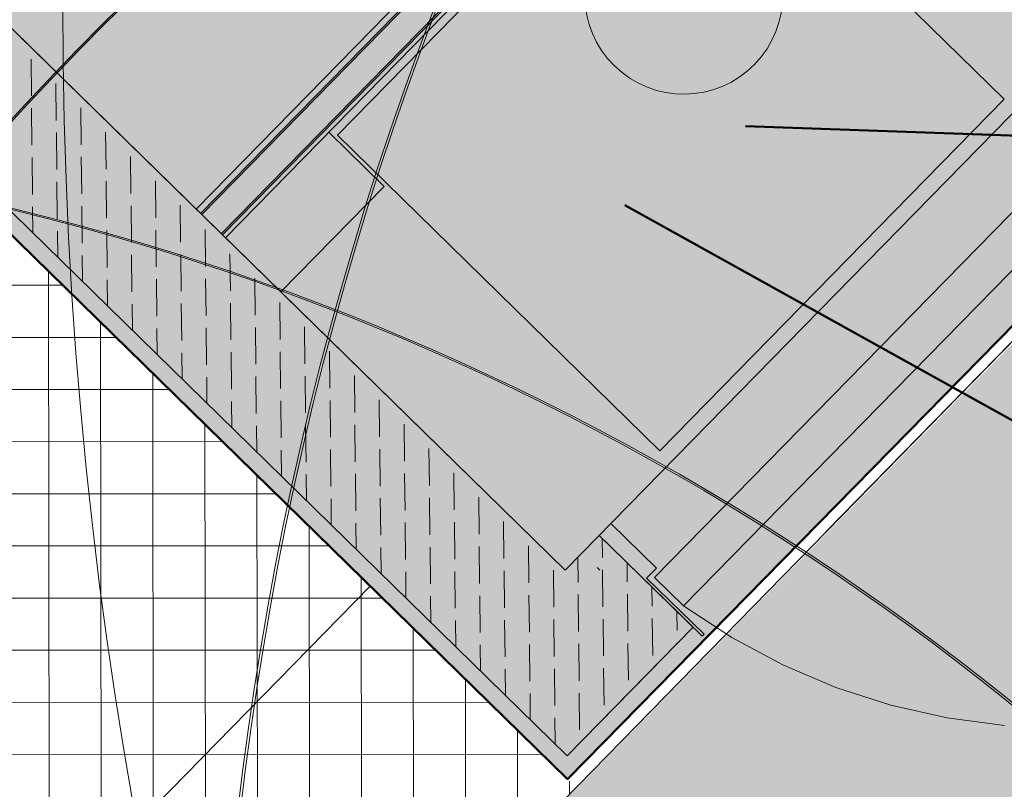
# Model space of a CAD drawing. Header units: metres. Extents: x 5507792 to 5507956, y 5948884 to 5948992.
# Tile 14 of 24: x 5507915.67 to 5507916.87, y 5948941.703 to 5948942.641. Entities that reach past the tile are written whole.
import ezdxf
from ezdxf.xclip import XClip

# ---------------------------------------------------------------- set-up
doc = ezdxf.new("R2010")
doc.units = ezdxf.units.M
doc.header["$XCLIPFRAME"] = 2
doc.linetypes.add('L_0_06', pattern=[2, 1.5, -0.5])
doc.layers.get('0').update_dxf_attribs({"linetype": 'CONTINUOUS', "lineweight": 18})
doc.layers.add('0_legenda', color=7, linetype='CONTINUOUS', lineweight=5, true_color=0x000000)
for name, color, linetype, lineweight in [('1_nawierzchnie', 253, 'CONTINUOUS', 5), ('1_roslinnosc', 102, 'CONTINUOUS', 5), ('_MO-KS-kanał', 30, 'CONTINUOUS', 50), ('_MO-toaleta', 7, 'CONTINUOUS', 9), ('_MO-W-wodociąg', 5, 'CONTINUOUS', 50), ('OT_Budowle', 7, 'CONTINUOUS', 18), ('OT_Komunikacja', 7, 'CONTINUOUS', 18), ('OTKU', 7, 'CONTINUOUS', 13)]:
    doc.layers.add(name, color=color, linetype=linetype, lineweight=lineweight)
doc.layers.add('Elektryka', color=1, linetype='CONTINUOUS')

# ---------------------------------------------------------------- blocks, each defined once
blk = doc.blocks.new('MF1079_15')
at = {"color": 9, "linetype": 'Continuous', "lineweight": -2}
for p, q in [((218.9973316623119, 209.0049500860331), (219.0273304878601, 209.0342546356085)), ((221.1193442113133, 209.0049500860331), (221.1483359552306, 209.0342546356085)), ((223.2403496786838, 209.0049500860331), (223.2693414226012, 209.0342546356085)), ((225.3613398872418, 209.0049500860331), (225.3913539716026, 209.0342546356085)), ((227.4833524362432, 209.0049500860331), (227.5123441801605, 209.0342546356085)), ((217.6453398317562, 207.6526530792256), (218.4673320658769, 208.4746529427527)), ((218.9973316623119, 206.8836470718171), (220.5883375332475, 208.4746529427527)), ((221.1193442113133, 206.8836470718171), (222.7103500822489, 208.4746529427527)), ((223.2403496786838, 206.8836470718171), (224.8313402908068, 208.4746529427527)), ((225.3613398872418, 206.8836470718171), (226.9523457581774, 208.4746529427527)), ((227.4833524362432, 206.8836470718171), (228.6133590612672, 208.0140504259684)), ((217.6453398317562, 205.5312508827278), (218.4673320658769, 206.3532507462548)), ((218.9973316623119, 204.7622448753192), (220.5883375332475, 206.3532507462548)), ((221.1193442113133, 204.7622448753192), (222.7103500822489, 206.3532507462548)), ((223.2403496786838, 204.7622448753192), (224.8313402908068, 206.3532507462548)), ((225.3613398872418, 204.7622448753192), (226.9523457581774, 206.3532507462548)), ((227.4833524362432, 204.7622448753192), (228.6133590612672, 205.8927474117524)), ((217.6453398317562, 203.4098410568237), (218.4673320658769, 204.2319477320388)), ((218.9973316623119, 202.6409418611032), (220.5883375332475, 204.2319477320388)), ((221.1193442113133, 202.6409418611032), (222.7103500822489, 204.2319477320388)), ((223.2403496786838, 202.6409418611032), (224.8313402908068, 204.2319477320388)), ((225.3613398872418, 202.6409418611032), (226.9523457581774, 204.2319477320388)), ((227.4833524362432, 202.6409418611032), (228.6133590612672, 203.7713452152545)), ((217.6453398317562, 201.288339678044), (218.4673320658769, 202.1106447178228)), ((219.5123318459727, 201.0342423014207), (220.5883375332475, 202.1106447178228)), ((221.1193442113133, 200.5196388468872), (222.7103500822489, 202.1106447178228)), ((223.2403496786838, 200.5196388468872), (224.8313402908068, 202.1106447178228)), ((225.3613398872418, 200.5196388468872), (226.9523457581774, 202.1106447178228)), ((227.4833524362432, 200.5196388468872), (228.6133590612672, 201.6500422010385)), ((221.1193442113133, 198.3983358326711), (222.7103500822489, 199.9893417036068)), ((223.2403496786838, 198.3983358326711), (224.8313402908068, 199.9893417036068)), ((225.3613398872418, 198.3983358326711), (226.9523457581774, 199.9893417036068)), ((227.4833524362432, 198.3983358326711), (228.6133590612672, 199.5287391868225)), ((221.1193442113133, 196.2769336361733), (222.7103500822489, 197.8680386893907)), ((223.2403496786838, 196.2769336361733), (224.8313402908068, 197.8680386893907)), ((225.3613398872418, 196.2769336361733), (226.9523457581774, 197.8680386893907)), ((227.4833524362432, 196.2769336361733), (228.6133590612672, 197.4074361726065)), ((221.1193442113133, 194.1559281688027), (222.7103500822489, 195.7469340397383)), ((223.2403496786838, 194.1559281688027), (224.8313402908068, 195.7469340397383)), ((225.3613398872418, 194.1559281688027), (226.9523457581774, 195.7469340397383)), ((227.4833524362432, 194.1559281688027), (228.6133590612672, 195.2859347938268)), ((221.1193442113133, 192.0339232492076), (222.7103500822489, 193.6249291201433)), ((223.2403496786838, 192.0339232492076), (224.8313402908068, 193.6249291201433)), ((225.3613398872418, 192.0339232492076), (226.9523457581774, 193.6249291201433)), ((227.4833524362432, 192.0339232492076), (228.6133590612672, 193.1649293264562)), ((221.1193442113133, 189.9129254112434), (222.7103500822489, 191.5039236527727)), ((223.2403496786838, 189.9129254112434), (224.8313402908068, 191.5039236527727)), ((225.3613398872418, 189.9129254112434), (226.9523457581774, 191.5039236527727)), ((227.4833524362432, 189.9129254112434), (228.6133590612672, 191.0439238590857)), ((221.1193442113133, 187.7919199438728), (222.7103500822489, 189.3829258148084)), ((223.2403496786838, 187.7919199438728), (224.8313402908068, 189.3829258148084)), ((225.3613398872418, 187.7919199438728), (226.9523457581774, 189.3829258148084)), ((227.4833524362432, 187.7919199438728), (228.6133590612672, 188.9219189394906)), ((221.1193442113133, 185.6699150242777), (222.7103500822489, 187.2609208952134)), ((223.2403496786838, 185.6699150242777), (224.8313402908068, 187.2609208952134)), ((225.3613398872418, 185.6699150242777), (226.9523457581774, 187.2609208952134)), ((227.4833524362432, 185.6699150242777), (228.6133590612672, 186.8009211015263)), ((221.1193442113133, 183.5489171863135), (222.7103500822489, 185.1399154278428)), ((223.2403496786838, 183.5489171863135), (224.8313402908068, 185.1399154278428)), ((225.3613398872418, 183.5489171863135), (226.9523457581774, 185.1399154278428)), ((227.4833524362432, 183.5489171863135), (228.6133590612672, 184.6799156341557)), ((221.1193442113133, 181.4279117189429), (222.7103500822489, 183.0189099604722)), ((223.2403496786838, 181.4279117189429), (224.8313402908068, 183.0189099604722)), ((225.3613398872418, 181.4279117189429), (226.9523457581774, 183.0189099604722)), ((227.4833524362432, 181.4279117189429), (228.6133590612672, 182.5579107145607)), ((221.1193442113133, 179.3059067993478), (222.7103500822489, 180.8969126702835)), ((223.2403496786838, 179.3059067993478), (224.8313402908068, 180.8969126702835)), ((225.3613398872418, 179.3059067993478), (226.9523457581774, 180.8969126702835)), ((227.4833524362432, 179.3059067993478), (228.6133590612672, 180.4369052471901)), ((221.1193442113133, 177.1849013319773), (222.7103500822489, 178.7759072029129)), ((223.2403496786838, 177.1849013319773), (224.8313402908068, 178.7759072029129)), ((225.3613398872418, 177.1849013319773), (226.9523457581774, 178.7759072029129)), ((227.4833524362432, 177.1849013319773), (228.6133590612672, 178.3159074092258)), ((221.1193442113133, 175.063903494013), (222.7103500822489, 176.6549017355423)), ((223.2403496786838, 175.063903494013), (224.8313402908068, 176.6549017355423)), ((225.3613398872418, 175.063903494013), (226.9523457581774, 176.6549017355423)), ((227.4833524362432, 175.063903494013), (228.6133590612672, 176.1939024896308)), ((221.1193442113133, 172.9428980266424), (222.7103500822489, 174.5338962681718)), ((223.2403496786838, 172.9428980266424), (224.8313402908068, 174.5338962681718)), ((225.3613398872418, 172.9428980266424), (226.9523457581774, 174.5338962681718)), ((227.4833524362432, 172.9428980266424), (228.6133590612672, 174.0728970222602)), ((221.1193442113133, 170.8208931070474), (222.7103500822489, 172.411898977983)), ((223.2403496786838, 170.8208931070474), (224.8313402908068, 172.411898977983)), ((225.3613398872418, 170.8208931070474), (226.9523457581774, 172.411898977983)), ((227.4833524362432, 170.8208931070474), (228.6133590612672, 171.9518991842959)), ((221.1193442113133, 168.6998876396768), (222.7103500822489, 170.2908935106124)), ((223.2403496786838, 168.6998876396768), (224.8313402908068, 170.2908935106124)), ((225.3613398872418, 168.6998876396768), (226.9523457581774, 170.2908935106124)), ((227.4833524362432, 168.6998876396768), (228.6133590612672, 169.8298942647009)), ((221.1193442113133, 166.5788821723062), (222.7103500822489, 168.1698880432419)), ((223.2403496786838, 166.5788821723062), (224.8313402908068, 168.1698880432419)), ((225.3613398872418, 166.5788821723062), (226.9523457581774, 168.1698880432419)), ((227.4833524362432, 166.5788821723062), (228.6133590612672, 167.7088887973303)), ((221.1193442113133, 164.4568848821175), (222.7103500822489, 166.0478907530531)), ((223.2403496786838, 164.4568848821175), (224.8313402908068, 166.0478907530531)), ((225.3613398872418, 164.4568848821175), (226.9523457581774, 166.0478907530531)), ((227.4833524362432, 164.4568848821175), (228.6133590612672, 165.5878833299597)), ((221.1193442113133, 162.3358794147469), (222.7103500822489, 163.9268852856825)), ((223.2403496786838, 162.3358794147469), (224.8313402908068, 163.9268852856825)), ((225.3613398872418, 162.3358794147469), (226.9523457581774, 163.9268852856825)), ((227.4833524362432, 162.3358794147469), (228.6133590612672, 163.465886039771)), ((221.1193442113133, 160.2148739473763), (222.7103500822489, 161.805879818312)), ((223.2403496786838, 160.2148739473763), (224.8313402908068, 161.805879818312)), ((225.3613398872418, 160.2148739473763), (226.9523457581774, 161.805879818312)), ((221.1193442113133, 158.0928766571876), (222.7103500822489, 159.6838825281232)), ((223.2403496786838, 158.0928766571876), (224.8313402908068, 159.6838825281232)), ((221.1193442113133, 155.971871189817), (222.7103500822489, 157.5628770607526))]:
    blk.add_line(p, q, dxfattribs=at)
blk = doc.blocks.new('zw$8BE')
at = {"layer": '_MO-toaleta', "linetype": 'Continuous', "lineweight": -2}
for p, q in [((292.0582505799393, 349.2039380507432), (296.2762746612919, 343.5719255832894)), ((296.2762746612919, 343.5719255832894), (299.9742784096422, 337.5841081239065)), ((299.9742784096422, 337.5841081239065), (303.118265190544, 331.2889018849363)), ((303.118265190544, 331.2889018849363), (305.6862623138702, 324.7370881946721)), ((305.6862623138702, 324.7370881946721), (307.656266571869, 317.9812794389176)), ((307.656266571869, 317.9812794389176), (309.012286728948, 311.0758732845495)), ((310.0642903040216, 315.7190841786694), (334.0003318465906, 315.7190841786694)), ((334.0003318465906, 315.7190841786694), (334.0003318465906, 66.71808992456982)), ((309.7342727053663, 305.4744699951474), (309.7342727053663, 315.2732827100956)), ((309.7342727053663, 315.2732827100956), (310.0642903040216, 315.2732827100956)), ((310.0642903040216, 315.2732827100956), (310.0642903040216, 299.6214488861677)), ((310.0642903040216, 297.7190564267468), (310.0642903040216, 313.7190810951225)), ((310.0642903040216, 313.7190810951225), (332.0003287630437, 313.7190810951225)), ((315.064298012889, 313.7190810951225), (332.0003287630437, 313.7190810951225)), ((332.0003287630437, 313.7190810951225), (332.0003287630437, 68.7180930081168)), ((332.0003287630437, 313.7190810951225), (332.0003287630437, 68.7180930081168)), ((309.012286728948, 311.0758732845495), (224.1481422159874, 311.0758732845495)), ((309.012286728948, 306.1176594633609), (309.012286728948, 311.0758732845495)), ((224.1481422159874, 306.1176594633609), (309.012286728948, 306.1176594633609)), ((308.0322742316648, 297.7190564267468), (308.0322742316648, 305.4744699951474)), ((308.0322742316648, 305.4744699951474), (309.7342727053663, 305.4744699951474)), ((313.0322819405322, 300.2732595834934), (313.0322819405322, 300.7190610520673)), ((310.0642903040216, 299.6214488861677), (310.0642903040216, 297.7190564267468)), ((18.0000277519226, 297.7190564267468), (316.0003040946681, 297.7190564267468)), ((310.0642903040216, 297.7190564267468), (308.0322742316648, 297.7190564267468)), ((316.0003040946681, 297.7190564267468), (310.0642903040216, 297.7190564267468)), ((316.0003040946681, 84.71811767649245), (316.0003040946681, 297.7190564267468)), ((316.0003040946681, 297.7190564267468), (316.0003040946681, 84.71811767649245)), ((237.5121764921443, 295.7690564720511), (297.5122689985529, 295.7690564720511)), ((237.5121764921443, 240.7923634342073), (237.5121764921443, 295.7690564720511)), ((297.5122689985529, 295.7690564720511), (297.5122689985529, 240.7683613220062)), ((298.0002763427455, 239.7683597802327), (298.0002763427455, 249.2003811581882)), ((298.0002763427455, 249.2003811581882), (316.0003040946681, 249.2003811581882)), ((297.5122689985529, 240.7683613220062), (237.5121764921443, 240.7683613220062)), ((316.0003040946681, 239.0683617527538), (214.8501237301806, 239.0683617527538)), ((316.0003040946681, 239.268359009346), (215.0501362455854, 239.268359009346)), ((215.5501370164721, 239.7683597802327), (316.0003040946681, 239.7683597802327)), ((316.0003040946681, 235.7183504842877), (272.1062239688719, 235.7183504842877)), ((316.0003040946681, 235.5183532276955), (272.1062239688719, 235.5183532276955)), ((215.5501370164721, 234.7683520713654), (316.0003040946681, 234.7683520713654))]:
    blk.add_line(p, q, dxfattribs=at)
for points in [[(255.7842078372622, 271.0684110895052), (249.1181819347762, 271.0684110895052), (243.7141819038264, 265.6644110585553), (243.7141819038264, 259.0003993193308)], [(267.8522196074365, 259.0003993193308), (267.8522196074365, 265.6644110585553), (262.4482195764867, 271.0684110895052), (255.7842078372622, 271.0684110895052)], [(255.7842078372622, 246.9303733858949), (262.4482195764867, 246.9303733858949), (267.8522196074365, 252.3343886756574), (267.8522196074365, 259.0003993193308)]]:
    blk.add_open_spline(points, degree=3, dxfattribs=at)
at = {"layer": '_MO-toaleta'}
ref = blk.add_blockref('MF1079_15', (-125.2263893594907, -104.3494281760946), dxfattribs=dict(at, xscale=2, yscale=2, zscale=2))
XClip(ref).set_block_clipping_path([(219.3793360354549, 94.53377292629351), (220.6133467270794, 94.53377292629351), (220.6133467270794, 201.0342423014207), (217.6453398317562, 201.0342423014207), (217.6453398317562, 209.0342546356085), (228.6133590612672, 209.0342546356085), (228.6133590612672, 86.5337605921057), (219.3793360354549, 86.5337605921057)])

msp = doc.modelspace()

# ---------------------------------------------------------------- hatches: boundary and pattern name
at = {"layer": '0_legenda', "linetype": 'Continuous', "lineweight": 5, "true_color": 0x939598}
h = msp.add_hatch(dxfattribs=at)
h.set_pattern_fill('ANSI37', color=252, scale=0.02, angle=45)
h.set_pattern_definition([(90, (0, 0), (-0.0635, 0), []), (180, (0, 0), (0, -0.0635), [])])
h.paths.add_polyline_path([(5507916.894902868, 5948945.843915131), (5507917.332125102, 5948946.297953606), (5507919.1, 5948944.52), (5507918.683009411, 5948944.093478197)])
h.paths.add_polyline_path([(5507913.83, 5948942.71), (5507914.558438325, 5948943.457169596), (5507916.348105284, 5948941.705204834), (5507915.6, 5948940.94)])
at = {"layer": '1_nawierzchnie', "linetype": 'Continuous', "lineweight": 5, "ltscale": 0.5, "true_color": 0x58ba48}
h = msp.add_hatch(dxfattribs=at)
h.set_pattern_fill('GRASS', color=85, scale=0.5)
h.set_pattern_definition([(90, (0, 0), (-0.3535533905, 0.3535533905), [0.09375, -0.6133567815]), (45, (0, 0), (-0.3535533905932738, 0.3535533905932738), [0.09375, -0.40625]), (135, (0, 0), (-0.3535533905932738, -0.3535533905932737), [0.09375, -0.40625])])
h.paths.add_polyline_path([(5507900.745593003, 5948931.406088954), (5507900.427341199, 5948931.784606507), (5507900.719241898, 5948940.332340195), (5507900.916328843, 5948940.776236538), (5507901.624904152, 5948941.191066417), (5507902.771849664, 5948941.859569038), (5507903.645647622, 5948942.788065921), (5507905.628295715, 5948942.970262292), (5507908.71202462, 5948943.253642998), (5507909.641368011, 5948943.339045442), (5507910.24387954, 5948943.39441352), (5507901.233574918, 5948931.486297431)], flags=17)
h.paths.add_polyline_path([(5507901.71, 5948965.76), (5507903.42, 5948965.52), (5507913.762546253, 5948955.131143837), (5507916.864967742, 5948952.119356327), (5507914.203935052, 5948948.734789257), (5507913.220107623, 5948948.058294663), (5507911.589538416, 5948947.534927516), (5507905.597056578, 5948946.983972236), (5507905.155396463, 5948947.249587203), (5507904.945443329, 5948947.759421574), (5507904.03932688, 5948949.117102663), (5507901.327937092, 5948950.973599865), (5507901.23, 5948954.04)])
h.paths.add_polyline_path([(5507885.45, 5948944.94), (5507889.06449292, 5948945.339334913), (5507888.844866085, 5948947.327239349), (5507894.510328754, 5948947.953168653), (5507894.938948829, 5948948.715039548), (5507895.597850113, 5948949.5407408), (5507896.186613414, 5948950.081035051), (5507896.637154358, 5948950.409112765), (5507897.132020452, 5948950.702381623), (5507897.344824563, 5948956.240215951), (5507899.343349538, 5948956.163418), (5507899.222097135, 5948959.510052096), (5507896.943582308, 5948963.279865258), (5507884.84, 5948949.97), (5507884.5, 5948947.7), (5507884.81, 5948945.49)])
h.paths.add_polyline_path([(5507886.37, 5948943.01), (5507889.284119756, 5948943.351430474), (5507889.503746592, 5948941.363526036), (5507891.563296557, 5948941.591068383), (5507893.676605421, 5948941.193505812), (5507896.127265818, 5948940.07307881), (5507896.814868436, 5948940.071240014), (5507897.341108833, 5948940.513814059), (5507898.47152001, 5948939.892537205), (5507898.675746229, 5948939.089974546), (5507898.59, 5948936.62), (5507898.274418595, 5948927.324454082), (5507895.659207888, 5948926.768597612), (5507894.621787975, 5948928.582439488)])
h.paths.add_polyline_path([(5507898.332020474, 5948964.806679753), (5507899.568652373, 5948962.986682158), (5507899.69, 5948966.3)])
h.paths.add_polyline_path([(5507918.275473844, 5948950.669190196), (5507917.091034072, 5948949.105758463), (5507917.094908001, 5948948.873310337), (5507917.21666497, 5948948.627032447), (5507917.395498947, 5948948.501261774), (5507917.549670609, 5948948.464614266), (5507919.859111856, 5948949.055951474)])
h.paths.add_polyline_path([(5507917.38, 5948946.31), (5507921.218127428, 5948947.278584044), (5507921.961817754, 5948947.476797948), (5507923.88, 5948948.02), (5507926.124462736, 5948948.877048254), (5507927.039132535, 5948948.008554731), (5507899.900187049, 5948919.426679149), (5507898.658964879, 5948921.555788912), (5507902.08474765, 5948929.297824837), (5507903.670780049, 5948931.39098989), (5507905.264853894, 5948930.183128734), (5507910.843435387, 5948937.545457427), (5507909.249361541, 5948938.753318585), (5507911.212104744, 5948941.343647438), (5507912.407812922, 5948942.9216824), (5507913.094838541, 5948943.105715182), (5507913.587346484, 5948942.915223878), (5507913.83, 5948942.71), (5507915.6, 5948940.94), (5507919.07, 5948944.48)])
at = {"layer": '1_nawierzchnie', "linetype": 'Continuous', "true_color": 0xffffff}
h = msp.add_hatch(color=7, dxfattribs=at)
h.dxf.hatch_style = 1
h.paths.add_polyline_path([(5507914.558438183, 5948943.457169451), (5507916.337783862, 5948941.715308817), (5507918.677279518, 5948944.09908738), (5507916.894902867, 5948945.843915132)])

# ---------------------------------------------------------------- linework, layer by layer
at = {"layer": '1_nawierzchnie', "color": 18, "linetype": 'Continuous', "lineweight": 50, "true_color": 0x000000}
msp.add_lwpolyline([(5507914.558438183, 5948943.457169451), (5507916.337783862, 5948941.715308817), (5507918.677279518, 5948944.09908738), (5507916.894902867, 5948945.843915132), (5507914.558438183, 5948943.457169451)], dxfattribs=at)
at = {"layer": '1_roslinnosc', "linetype": 'Continuous'}
for centre, radius in [((5507920.52, 5948944.8), 4.040620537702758), ((5507920.52325559, 5948944.800757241), 4.040620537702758), ((5507919.95, 5948941.21), 4.040620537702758), ((5507919.953255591, 5948941.210757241), 4.040620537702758), ((5507918.63, 5948939.78), 4.040620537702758), ((5507918.633255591, 5948939.780757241), 4.040620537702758), ((5507914.93, 5948939.4), 3.096401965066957), ((5507914.93325559, 5948939.400757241), 3.096401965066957)]:
    msp.add_circle(centre, radius, dxfattribs=at)
at = {"layer": '1_roslinnosc', "color": 52, "linetype": 'Continuous', "true_color": 0xc8c92d}
for centre, radius in [((5507921.263255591, 5948942.660757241), 5.540620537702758), ((5507919.953255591, 5948941.210757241), 5.540620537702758), ((5507918.633255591, 5948939.780757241), 5.540620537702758), ((5507914.93325559, 5948939.400757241), 4.596401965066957)]:
    msp.add_circle(centre, radius, dxfattribs=at)
at = {"layer": '_MO-KS-kanał'}
msp.add_lwpolyline([(5507916.555047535, 5948942.511324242), (5507917.546093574, 5948942.476522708)], dxfattribs=at)
at = {"layer": '_MO-W-wodociąg'}
msp.add_lwpolyline([(5507916.407709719, 5948942.415103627), (5507918.146428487, 5948941.449072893), (5507918.146428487, 5948941.449072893)], dxfattribs=at)
at = {"layer": 'Elektryka', "color": 1, "linetype": 'Continuous', "lineweight": 30}
msp.add_lwpolyline([(5507915.442287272, 5948941.281432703), (5507916.09739252, 5948941.950635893)], dxfattribs=at)
at = {"layer": 'OT_Budowle', "color": 7, "linetype": 'Continuous', "lineweight": 18, "flags": 128}
msp.add_lwpolyline([(5507917.33, 5948946.3), (5507919.1, 5948944.52), (5507915.6, 5948940.94), (5507913.83, 5948942.71)], close=True, dxfattribs=at)
at = {"layer": 'OT_Komunikacja', "color": 7, "linetype": 'L_0_06', "lineweight": 18, "flags": 128}
msp.add_lwpolyline([(5507919.1, 5948944.52), (5507915.6, 5948940.94), (5507913.83, 5948942.71), (5507917.33, 5948946.3)], close=True, dxfattribs=at)
at = {"layer": 'OTKU', "color": 7, "linetype": 'L_0_06', "lineweight": 18, "flags": 128}
msp.add_lwpolyline([(5507919.1, 5948944.52), (5507915.6, 5948940.94), (5507913.83, 5948942.71), (5507917.33, 5948946.3)], close=True, dxfattribs=at)

# ---------------------------------------------------------------- block references
at = {"xscale": 0.01, "yscale": 0.01, "zscale": 0.01}
for rotation in [225.6099198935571, 225.609919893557]:
    msp.add_blockref('zw$8BE', (5507916.41813953, 5948946.31063461), dxfattribs=dict(at, rotation=rotation))

doc.saveas('drawing.dxf')
